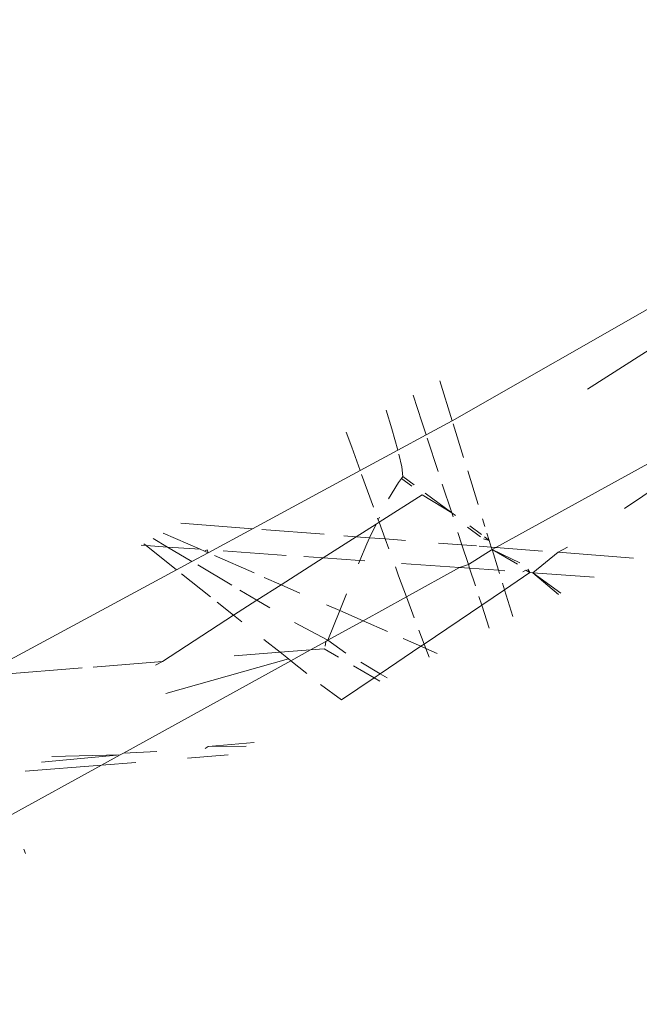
# Model space of a CAD drawing. Header units: millimetres. Extents: x 504675 to 860349, y -23215 to 63575.
# Tile 31 of 177: x 590966 to 590976, y 32733 to 32748. Entities that reach past the tile are written whole.
import ezdxf
from ezdxf import colors
from ezdxf.entities.mleader import LeaderData, LeaderLine
from ezdxf.math import Vec2, Vec3

# ---------------------------------------------------------------- set-up
doc = ezdxf.new("R2010")
doc.units = ezdxf.units.MM
doc.header["$LTSCALE"] = 10
doc.linetypes.add('LEVEL-F-OVERALL LAYOUT$0$HIDDEN', pattern=[0.375, 0.25, -0.125])
doc.layers.get('0').update_dxf_attribs({"linetype": 'CONTINUOUS'})
for name, color, linetype, lineweight in [('ARCH', 8, 'CONTINUOUS', 0), ('furniture', 8, 'CONTINUOUS', 5), ('LEVEL - C OVERALL LAYOUT$0$A-EQPM', 8, 'CONTINUOUS', 5), ('level-C-ELEVATION-$0$I-ANNO-TEXT', 8, 'CONTINUOUS', 18)]:
    doc.layers.add(name, color=color, linetype=linetype, lineweight=lineweight)
doc.layers.add('LEVEL-F-OVERALL LAYOUT$0$DASH1L', color=8, linetype='LEVEL-F-OVERALL LAYOUT$0$HIDDEN')
doc.styles.add('level-C-ELEVATION-$0$KGD - Note', font='romans.shx', dxfattribs={"width": 0.7, "height": 2})

# ---------------------------------------------------------------- blocks, each defined once
blk = doc.blocks.new('LEVEL - C OVERALL LAYOUT$0$Column Cladding - Column Cladding- 1200mm-V38-LEVEL C - PART PLAN 20')
at = {"layer": 'LEVEL - C OVERALL LAYOUT$0$A-EQPM', "color": 253, "lineweight": 5}
blk.add_arc((0, 0), 755, 90, 270, dxfattribs=at)
blk = doc.blocks.new('ARCH')
at = {"layer": 'LEVEL-F-OVERALL LAYOUT$0$DASH1L'}
h = blk.add_hatch(dxfattribs=at)
h.set_pattern_fill('ANGLE', color=8, scale=10, angle=352.0664)
h.set_pattern_definition([(352.0664444, (-404119.055, 373340.98), (9.6410197, 69.1814516), [50.8, -19.05]), (82.0664444, (-404119.055, 373340.98), (-69.1814516, 9.6410197), [50.8, -19.05])])
edge = h.paths.add_edge_path(flags=16)
edge.add_line((572074.712, 35847.062), (602196.904, 29528.217))
edge.add_line((602196.904, 29528.217), (599472.63, 39352.005))
edge.add_arc((597545.364, 38817.547), 2000, 15.499436, 89.998351)
edge.add_line((597545.422, 40817.547), (573256.113, 40817.547))
edge.add_arc((576210.344, 22394.182), 18658.72, 99.1099624, 106.6903327)
edge.add_line((570851.58, 40266.829), (572074.712, 35847.062))
h.paths.add_polyline_path([(583373.777, 40815.973), (583374.097, 40875.042), (586424.097, 40859.112), (586423.937, 40815.973)], flags=16)
h.paths.add_polyline_path([(600840.891, 34605.132), (600792.778, 34591.523), (599497.965, 39260.646), (599546.078, 39274.255)])
h.paths.add_polyline_path([(587210.4, 32671.778), (587194.965, 32598.383), (582692.955, 33542.787), (582708.389, 33616.182)])
edge = h.paths.add_edge_path()
edge.add_line((572071.73, 35387.893), (601863.317, 29138.4))
edge.add_arc((601986.5, 29725.619), 600, 258.152638, 375.499436)
edge.add_line((602564.68, 29885.956), (599906.265, 39472.258))
edge.add_arc((597545.364, 38817.547), 2450, 15.499436, 89.998351)
edge.add_line((597545.435, 41267.547), (573220.478, 41267.547))
edge.add_arc((576210.344, 22394.182), 19108.72, 99.0018321, 106.2358191)
edge.add_arc((571035.465, 40164.758), 600, 106.235819, 195.468967)
edge.add_line((570457.2, 40004.728), (571616.648, 35815.082))
edge.add_arc((572194.913, 35975.111), 600, 195.468967, 258.152638)
h.paths.add_polyline_path([(587210.4, 32671.778), (587195.409, 32600.494), (587195.432, 32600.49)])
at = {"layer": 'furniture'}
for p, q in [((590977.227, 32744.508), (590972.82, 32741.988)), ((590977.365, 32744.07), (590974.849, 32742.464)), ((590972.82, 32741.988), (590972.635, 32742.59)), ((590972.236, 32742.371), (590972.365, 32741.972)), ((590971.831, 32742.148), (590971.913, 32741.868)), ((590973.475, 32740.089), (590977.375, 32742.242)), ((590972.82, 32741.988), (590972.429, 32741.776)), ((590971.913, 32741.868), (590972.003, 32741.546)), ((590972.365, 32741.972), (590972.429, 32741.776)), ((590972.99, 32741.438), (590972.835, 32741.942)), ((590975.403, 32740.674), (590977.245, 32741.919)), ((590971.231, 32741.818), (590971.313, 32741.592)), ((590972.429, 32741.776), (590972.003, 32741.546)), ((590972.445, 32741.726), (590972.607, 32741.228)), ((590971.313, 32741.592), (590971.44, 32741.242)), ((590972.003, 32741.546), (590971.44, 32741.242)), ((590972.017, 32741.49), (590972.064, 32741.3)), ((590971.44, 32741.242), (590969.825, 32740.369)), ((590972.064, 32741.3), (590972.079, 32741.155)), ((590973.207, 32740.735), (590973.052, 32741.237)), ((590971.461, 32741.183), (590971.639, 32740.693)), ((590972.057, 32741.125), (590972.013, 32741.062)), ((590972.079, 32741.155), (590972.057, 32741.125)), ((590972.057, 32741.125), (590972.212, 32741.01)), ((590972.079, 32741.155), (590972.248, 32741.029)), ((590972.013, 32741.062), (590971.864, 32740.818)), ((590972.669, 32741.037), (590972.815, 32740.61)), ((590972.368, 32740.879), (590971.722, 32740.467)), ((590972.368, 32740.879), (590972.815, 32740.61)), ((590972.416, 32740.905), (590972.815, 32740.61)), ((590971.699, 32740.529), (590971.722, 32740.467)), ((590971.729, 32740.545), (590971.709, 32740.502)), ((590971.709, 32740.502), (590971.722, 32740.467)), ((590972.815, 32740.61), (590972.836, 32740.55)), ((590972.815, 32740.61), (590972.871, 32740.568)), ((590973.309, 32740.406), (590973.274, 32740.518)), ((590968.75, 32740.452), (590969.825, 32740.369)), ((590969.16, 32740.01), (590969.825, 32740.369)), ((590969.967, 32740.358), (590970.901, 32740.287)), ((590971.679, 32740.439), (590971.382, 32740.25)), ((590971.679, 32740.439), (590971.58, 32740.235)), ((590971.722, 32740.467), (590971.679, 32740.439)), ((590971.722, 32740.467), (590971.814, 32740.217)), ((590973.048, 32740.394), (590973.241, 32740.251)), ((590973.082, 32740.412), (590973.256, 32740.284)), ((590968.551, 32740.096), (590968.337, 32740.224)), ((590968.486, 32740.306), (590969.043, 32740.062)), ((590971.382, 32740.25), (590970.884, 32739.932)), ((590971.193, 32740.264), (590971.382, 32740.25)), ((590971.382, 32740.25), (590971.58, 32740.235)), ((590971.58, 32740.235), (590971.537, 32740.145)), ((590971.58, 32740.235), (590971.814, 32740.217)), ((590971.814, 32740.217), (590972.119, 32740.193)), ((590971.814, 32740.217), (590971.868, 32740.069)), ((590972.905, 32740.315), (590972.965, 32740.128)), ((590973.287, 32740.217), (590973.373, 32740.196)), ((590973.305, 32740.247), (590973.373, 32740.196)), ((590973.373, 32740.196), (590973.34, 32740.305)), ((590968.155, 32740.124), (590968.23, 32740.119)), ((590968.195, 32740.146), (590968.23, 32740.119)), ((590968.23, 32740.119), (590968.551, 32740.096)), ((590968.687, 32739.754), (590968.23, 32740.119)), ((590968.551, 32740.096), (590969.043, 32740.062)), ((590968.917, 32739.879), (590968.551, 32740.096)), ((590969.043, 32740.062), (590969.108, 32740.033)), ((590969.108, 32740.033), (590969.147, 32740.054)), ((590969.147, 32740.054), (590969.16, 32740.01)), ((590971.537, 32740.145), (590971.436, 32739.893)), ((590972.616, 32740.155), (590972.965, 32740.128)), ((590972.965, 32740.128), (590973.181, 32740.112)), ((590972.965, 32740.128), (590973.061, 32739.835)), ((590973.416, 32740.057), (590973.061, 32739.835)), ((590973.223, 32740.109), (590973.405, 32740.095)), ((590973.405, 32740.095), (590973.373, 32740.196)), ((590973.405, 32740.095), (590973.475, 32740.089)), ((590973.405, 32740.095), (590973.416, 32740.057)), ((590973.475, 32740.089), (590973.416, 32740.057)), ((590973.416, 32740.057), (590973.798, 32739.84)), ((590973.512, 32739.747), (590973.416, 32740.057)), ((590973.416, 32740.057), (590973.831, 32739.857)), ((590973.475, 32740.089), (590974.175, 32740.036)), ((590974.408, 32740.018), (590974.547, 32740.095)), ((590969.16, 32740.01), (590968.917, 32739.879)), ((590969.108, 32740.033), (590969.16, 32740.01)), ((590969.258, 32739.967), (590969.85, 32739.707)), ((590969.385, 32740.038), (590970.329, 32739.971)), ((590970.884, 32739.932), (590970.254, 32739.53)), ((590970.597, 32739.952), (590970.884, 32739.932)), ((590970.884, 32739.932), (590971.436, 32739.893)), ((590974.029, 32739.711), (590974.408, 32740.018)), ((590974.408, 32740.018), (590975.535, 32739.931)), ((590968.917, 32739.879), (590968.687, 32739.754)), ((590969.515, 32739.522), (590969.004, 32739.827)), ((590971.436, 32739.893), (590971.416, 32739.843)), ((590971.436, 32739.893), (590971.507, 32739.888)), ((590971.968, 32739.798), (590972.016, 32739.666)), ((590972.061, 32739.849), (590972.93, 32739.788)), ((590972.93, 32739.788), (590972.134, 32739.349)), ((590973.061, 32739.835), (590972.93, 32739.788)), ((590972.93, 32739.788), (590973.08, 32739.778)), ((590973.061, 32739.835), (590973.08, 32739.778)), ((590973.08, 32739.778), (590973.167, 32739.512)), ((590973.08, 32739.778), (590973.512, 32739.747)), ((590973.955, 32739.766), (590973.984, 32739.714)), ((590968.687, 32739.754), (590965.743, 32738.164)), ((590968.763, 32739.694), (590969.198, 32739.347)), ((590970.001, 32739.641), (590970.254, 32739.53)), ((590972.016, 32739.666), (590972.134, 32739.349)), ((590973.527, 32739.699), (590973.512, 32739.747)), ((590973.512, 32739.747), (590973.607, 32739.741)), ((590973.602, 32739.456), (590973.984, 32739.714)), ((590973.876, 32739.722), (590973.923, 32739.748)), ((590973.923, 32739.748), (590973.984, 32739.714)), ((590973.984, 32739.714), (590974.029, 32739.711)), ((590974.029, 32739.711), (590974.948, 32739.646)), ((590974.029, 32739.711), (590974.413, 32739.386)), ((590974.029, 32739.711), (590974.446, 32739.402)), ((590970.254, 32739.53), (590969.892, 32739.298)), ((590970.254, 32739.53), (590970.537, 32739.405)), ((590973.602, 32739.456), (590973.572, 32739.553)), ((590969.892, 32739.298), (590969.637, 32739.45)), ((590971.234, 32739.393), (590971.133, 32739.143)), ((590972.134, 32739.349), (590971.483, 32738.99)), ((590972.134, 32739.349), (590972.251, 32739.036)), ((590973.218, 32739.356), (590973.261, 32739.225)), ((590973.261, 32739.225), (590973.602, 32739.456)), ((590973.728, 32739.053), (590973.602, 32739.456)), ((590969.295, 32739.271), (590969.541, 32739.074)), ((590969.892, 32739.298), (590969.541, 32739.074)), ((590970.087, 32739.182), (590969.892, 32739.298)), ((590970.937, 32739.229), (590971.133, 32739.143)), ((590972.399, 32738.642), (590973.261, 32739.225)), ((590973.261, 32739.225), (590973.374, 32738.881)), ((590969.541, 32739.074), (590968.477, 32738.38)), ((590969.541, 32739.074), (590969.668, 32738.973)), ((590971.133, 32739.143), (590970.954, 32738.7)), ((590971.133, 32739.143), (590971.483, 32738.99)), ((590970.954, 32738.7), (590970.455, 32738.963)), ((590971.483, 32738.99), (590970.954, 32738.7)), ((590971.483, 32738.99), (590971.85, 32738.828)), ((590972.084, 32738.726), (590972.35, 32738.609)), ((590972.32, 32738.852), (590972.399, 32738.642)), ((590969.997, 32738.711), (590970.238, 32738.519)), ((590970.926, 32738.682), (590970.695, 32738.555)), ((590970.926, 32738.682), (590970.917, 32738.612)), ((590970.954, 32738.7), (590970.926, 32738.682)), ((590971.225, 32738.504), (590970.954, 32738.7)), ((590971.741, 32738.197), (590972.35, 32738.609)), ((590972.35, 32738.609), (590972.399, 32738.642)), ((590972.35, 32738.609), (590972.424, 32738.576)), ((590972.399, 32738.642), (590972.424, 32738.576)), ((590970.238, 32738.519), (590969.552, 32738.465)), ((590970.695, 32738.555), (590970.238, 32738.519)), ((590970.238, 32738.519), (590970.363, 32738.419)), ((590970.398, 32738.391), (590970.695, 32738.555)), ((590970.899, 32738.572), (590970.695, 32738.555)), ((590970.899, 32738.572), (590971.114, 32738.446)), ((590972.424, 32738.576), (590972.474, 32738.444)), ((590972.424, 32738.576), (590972.594, 32738.502)), ((590967.27, 32738.284), (590966.032, 32738.186)), ((590968.477, 32738.38), (590967.436, 32738.297)), ((590970.398, 32738.391), (590967.89, 32737.007)), ((590968.477, 32738.38), (590968.371, 32738.327)), ((590968.525, 32737.898), (590970.363, 32738.419)), ((590970.363, 32738.419), (590970.398, 32738.391)), ((590970.398, 32738.391), (590970.639, 32738.199)), ((590971.341, 32738.313), (590971.647, 32738.134)), ((590971.741, 32738.197), (590971.447, 32738.372)), ((590971.647, 32738.134), (590971.741, 32738.197)), ((590971.843, 32738.136), (590971.741, 32738.197)), ((590970.843, 32738.037), (590971.16, 32737.805)), ((590971.16, 32737.805), (590971.647, 32738.134)), ((590971.647, 32738.134), (590971.733, 32738.083)), ((590969.115, 32737.076), (590969.163, 32737.103)), ((590969.163, 32737.103), (590969.848, 32737.167)), ((590969.163, 32737.103), (590969.729, 32737.108)), ((590966.661, 32736.87), (590967.841, 32736.98)), ((590966.816, 32736.956), (590967.841, 32736.98)), ((590967.841, 32736.98), (590967.563, 32736.827)), ((590967.841, 32736.98), (590967.89, 32737.007)), ((590967.89, 32737.007), (590968.39, 32737.031)), ((590969.459, 32736.978), (590968.85, 32736.929)), ((590967.563, 32736.827), (590966.219, 32736.085)), ((590967.563, 32736.827), (590966.417, 32736.735)), ((590968.075, 32736.867), (590967.563, 32736.827)), ((590966.422, 32735.501), (590966.399, 32735.567))]:
    blk.add_line(p, q, dxfattribs=at)
at = {"color": 253, "lineweight": 5, "rotation": 352.0664444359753}
blk.add_blockref('LEVEL - C OVERALL LAYOUT$0$Column Cladding - Column Cladding- 1200mm-V38-LEVEL C - PART PLAN 20', (591721.713, 33073.944), dxfattribs=at)
blk = doc.blocks.new('level-C-ELEVATION-$0$_Open90')
at = {"color": 0, "linetype": 'ByBlock', "lineweight": -2}
for p, q in [((-0.5, 0.5), (0, 0)), ((0, 0), (-1, 0)), ((0, 0), (-0.5, -0.5))]:
    blk.add_line(p, q, dxfattribs=at)

msp = doc.modelspace()

# ---------------------------------------------------------------- block references
at = {"layer": 'ARCH'}
msp.add_blockref('ARCH', (0, 0), dxfattribs=at)

# ---------------------------------------------------------------- leaders
at = {"layer": 'level-C-ELEVATION-$0$I-ANNO-TEXT', "ltscale": 0.25}
ml = msp.add_multileader_mtext('Standard', dxfattribs=at)
ml.set_content('{\\fIBM Plex Mono Medium|b0|i0|c0|p49;SIGNAGE}', color=142, style='level-C-ELEVATION-$0$KGD - Note')
ml.set_leader_properties(color=1)
ml.set_arrow_properties(name='level-C-ELEVATION-$0$_Open90')
ml.build(insert=Vec2(0, 0))
ml.multileader.update_dxf_attribs({"text_right_attachment_type": 3, "dogleg_length": 3, "arrow_head_size": 100, "scale": 50})
ctx = ml.context
ctx.base_point, ctx.scale, ctx.char_height, ctx.arrow_head_size, ctx.landing_gap_size, ctx.plane_origin, ctx.plane_x_axis, ctx.plane_y_axis = Vec3(635485.687, 31928.669), 50, 100, 100, 50, Vec3(635310.34, 32749.039), Vec3(0.965084, 0.261939), Vec3(-0.261939, 0.965084)
ctx.right_attachment, ctx.text_align_type = 3, 2
notes = []
notes.append((ctx, [(1, (1, 1, 0), (636135.51, 32105.041), (-0.965084, -0.261939), 150, [(0, [(636640.118, 33032.464)], 0, [])])]))
ctx.mtext.insert, ctx.mtext.text_direction, ctx.mtext.rotation, ctx.mtext.width, ctx.mtext.alignment, ctx.mtext.flow_direction = Vec3(635932.016, 32091.257), Vec3(0.965084, 0.261939), 0.265031, 1652.66293, 3, 5
for ctx, leaders in notes:
    for number, flags, end, landing, length, lines in leaders:
        leader = LeaderData()
        leader.index, (leader.has_last_leader_line, leader.has_dogleg_vector, leader.attachment_direction) = number, flags
        leader.last_leader_point, leader.dogleg_vector, leader.dogleg_length = Vec3(end), Vec3(landing), length
        for number, points, colour, breaks in lines:
            line = LeaderLine()
            line.index, line.vertices, line.color, line.breaks = number, Vec3.list(points), colors.encode_raw_color(colour), breaks
            leader.lines.append(line)
        ctx.leaders.append(leader)

doc.saveas('drawing.dxf')
